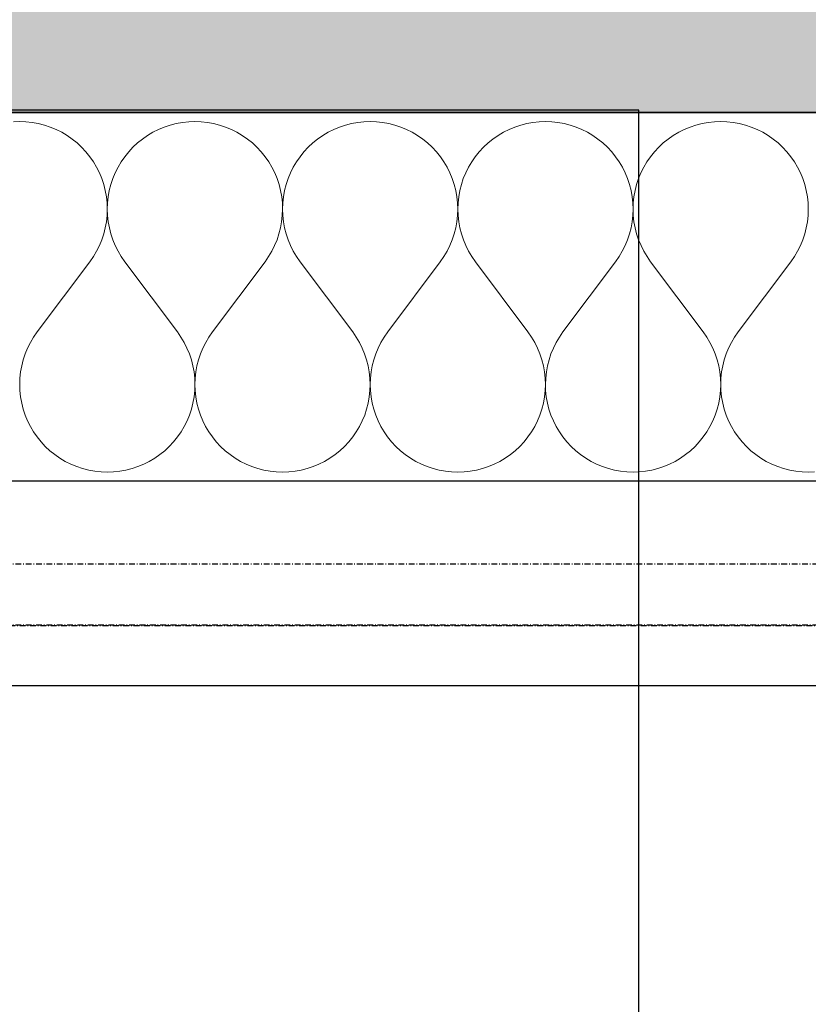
# Model space of a CAD drawing. Header units: millimetres. Extents: x -28761 to 4793, y -4271 to 20239.
# Tile 49 of 256: x -16838 to -16495, y -38 to 390. Entities that reach past the tile are written whole.
import ezdxf

# ---------------------------------------------------------------- set-up
doc = ezdxf.new("R2010")
doc.units = ezdxf.units.MM
doc.header["$MEASUREMENT"] = 0
doc.linetypes.add('Wipeout_Contour', pattern=[1000, 0, -1000])
doc.linetypes.add('Čerchovaná M', pattern=[4.5, 2.5, -0.85, 0.3, -0.85])
for name, color, linetype in [('5._POHLED ZÁPADNÍ_1_Konstrukce - nenosné', 7, 'Continuous'), ('5._POHLED ZÁPADNÍ_1_Konstrukce - nosné', 7, 'Continuous'), ('5._POHLED ZÁPADNÍ_1_Nové_Konstrukce - nosné', 7, 'Continuous'), ('5._POHLED ZÁPADNÍ_1_Nové_Výplně – Řezové', 7, 'Continuous'), ('5._POHLED ZÁPADNÍ_1_TZB - elektroinstalace', 7, 'Continuous'), ('5._POHLED ZÁPADNÍ_1_Výplně – Řezové', 7, 'Continuous')]:
    doc.layers.add(name, color=color, linetype=linetype)

# ---------------------------------------------------------------- blocks, each defined once
blk = doc.blocks.new('*X2', base_point=(-30186.65, -6515.26))
at = {"layer": '5._POHLED ZÁPADNÍ_1_Nové_Výplně – Řezové', "color": 21, "linetype": 'Continuous', "lineweight": 20, "true_color": 0xffaaaa}
for p, q in [((-16838.1, 345.92), (-16840.81, 345.82)), ((-16835.38, 345.82), (-16838.1, 345.92)), ((-16832.67, 345.53), (-16835.38, 345.82)), ((-16829.99, 345.05), (-16832.67, 345.53)), ((-16827.36, 344.37), (-16829.99, 345.05)), ((-16824.78, 343.51), (-16827.36, 344.37)), ((-16822.26, 342.47), (-16824.78, 343.51)), ((-16819.83, 341.25), (-16822.26, 342.47)), ((-16777.74, 342.47), (-16780.17, 341.25)), ((-16775.22, 343.51), (-16777.74, 342.47)), ((-16772.64, 344.37), (-16775.22, 343.51)), ((-16770.01, 345.05), (-16772.64, 344.37)), ((-16767.33, 345.53), (-16770.01, 345.05)), ((-16764.62, 345.82), (-16767.33, 345.53)), ((-16761.9, 345.92), (-16764.62, 345.82)), ((-16759.19, 345.82), (-16761.9, 345.92)), ((-16756.48, 345.53), (-16759.19, 345.82)), ((-16753.8, 345.05), (-16756.48, 345.53)), ((-16751.17, 344.37), (-16753.8, 345.05)), ((-16748.59, 343.51), (-16751.17, 344.37)), ((-16746.07, 342.47), (-16748.59, 343.51)), ((-16743.64, 341.25), (-16746.07, 342.47)), ((-16701.55, 342.47), (-16703.98, 341.25)), ((-16699.03, 343.51), (-16701.55, 342.47)), ((-16696.45, 344.37), (-16699.03, 343.51)), ((-16693.82, 345.05), (-16696.45, 344.37)), ((-16691.14, 345.53), (-16693.82, 345.05)), ((-16688.43, 345.82), (-16691.14, 345.53)), ((-16685.71, 345.92), (-16688.43, 345.82)), ((-16683, 345.82), (-16685.71, 345.92)), ((-16680.29, 345.53), (-16683, 345.82)), ((-16677.61, 345.05), (-16680.29, 345.53)), ((-16674.98, 344.37), (-16677.61, 345.05)), ((-16672.4, 343.51), (-16674.98, 344.37)), ((-16669.88, 342.47), (-16672.4, 343.51)), ((-16667.45, 341.25), (-16669.88, 342.47)), ((-16625.36, 342.47), (-16627.79, 341.25)), ((-16622.84, 343.51), (-16625.36, 342.47)), ((-16620.26, 344.37), (-16622.84, 343.51)), ((-16617.62, 345.05), (-16620.26, 344.37)), ((-16614.95, 345.53), (-16617.62, 345.05)), ((-16612.24, 345.82), (-16614.95, 345.53)), ((-16609.52, 345.92), (-16612.24, 345.82)), ((-16606.81, 345.82), (-16609.52, 345.92)), ((-16604.1, 345.53), (-16606.81, 345.82)), ((-16601.42, 345.05), (-16604.1, 345.53)), ((-16598.79, 344.37), (-16601.42, 345.05)), ((-16596.21, 343.51), (-16598.79, 344.37)), ((-16593.69, 342.47), (-16596.21, 343.51)), ((-16591.26, 341.25), (-16593.69, 342.47)), ((-16549.16, 342.47), (-16551.6, 341.25)), ((-16546.65, 343.51), (-16549.16, 342.47)), ((-16544.07, 344.37), (-16546.65, 343.51)), ((-16541.43, 345.05), (-16544.07, 344.37)), ((-16538.76, 345.53), (-16541.43, 345.05)), ((-16536.05, 345.82), (-16538.76, 345.53)), ((-16533.33, 345.92), (-16536.05, 345.82)), ((-16530.61, 345.82), (-16533.33, 345.92)), ((-16527.91, 345.53), (-16530.61, 345.82)), ((-16525.23, 345.05), (-16527.91, 345.53)), ((-16522.6, 344.37), (-16525.23, 345.05)), ((-16520.02, 343.51), (-16522.6, 344.37)), ((-16517.5, 342.47), (-16520.02, 343.51)), ((-16515.07, 341.25), (-16517.5, 342.47)), ((-16817.49, 339.86), (-16819.83, 341.25)), ((-16815.26, 338.31), (-16817.49, 339.86)), ((-16813.14, 336.6), (-16815.26, 338.31)), ((-16784.74, 338.31), (-16786.86, 336.6)), ((-16782.51, 339.86), (-16784.74, 338.31)), ((-16780.17, 341.25), (-16782.51, 339.86)), ((-16741.3, 339.86), (-16743.64, 341.25)), ((-16739.07, 338.31), (-16741.3, 339.86)), ((-16736.95, 336.6), (-16739.07, 338.31)), ((-16708.55, 338.31), (-16710.67, 336.6)), ((-16706.32, 339.86), (-16708.55, 338.31)), ((-16703.98, 341.25), (-16706.32, 339.86)), ((-16665.11, 339.86), (-16667.45, 341.25)), ((-16662.88, 338.31), (-16665.11, 339.86)), ((-16660.76, 336.6), (-16662.88, 338.31)), ((-16632.36, 338.31), (-16634.48, 336.6)), ((-16630.13, 339.86), (-16632.36, 338.31)), ((-16627.79, 341.25), (-16630.13, 339.86)), ((-16588.92, 339.86), (-16591.26, 341.25)), ((-16586.69, 338.31), (-16588.92, 339.86)), ((-16584.57, 336.6), (-16586.69, 338.31)), ((-16556.17, 338.31), (-16558.29, 336.6)), ((-16553.94, 339.86), (-16556.17, 338.31)), ((-16551.6, 341.25), (-16553.94, 339.86)), ((-16512.73, 339.86), (-16515.07, 341.25)), ((-16510.5, 338.31), (-16512.73, 339.86)), ((-16508.38, 336.6), (-16510.5, 338.31)), ((-16811.15, 334.75), (-16813.14, 336.6)), ((-16809.3, 332.76), (-16811.15, 334.75)), ((-16788.85, 334.75), (-16790.7, 332.76)), ((-16786.86, 336.6), (-16788.85, 334.75)), ((-16734.96, 334.75), (-16736.95, 336.6)), ((-16733.11, 332.76), (-16734.96, 334.75)), ((-16712.66, 334.75), (-16714.51, 332.76)), ((-16710.67, 336.6), (-16712.66, 334.75)), ((-16658.77, 334.75), (-16660.76, 336.6)), ((-16656.92, 332.76), (-16658.77, 334.75)), ((-16636.47, 334.75), (-16638.32, 332.76)), ((-16634.48, 336.6), (-16636.47, 334.75)), ((-16582.58, 334.75), (-16584.57, 336.6)), ((-16580.72, 332.76), (-16582.58, 334.75)), ((-16560.28, 334.75), (-16562.13, 332.76)), ((-16558.29, 336.6), (-16560.28, 334.75)), ((-16506.39, 334.75), (-16508.38, 336.6)), ((-16504.53, 332.76), (-16506.39, 334.75)), ((-16807.59, 330.64), (-16809.3, 332.76)), ((-16806.04, 328.4), (-16807.59, 330.64)), ((-16792.41, 330.64), (-16793.96, 328.4)), ((-16790.7, 332.76), (-16792.41, 330.64)), ((-16731.4, 330.64), (-16733.11, 332.76)), ((-16729.85, 328.4), (-16731.4, 330.64)), ((-16716.22, 330.64), (-16717.77, 328.4)), ((-16714.51, 332.76), (-16716.22, 330.64)), ((-16655.21, 330.64), (-16656.92, 332.76)), ((-16653.66, 328.4), (-16655.21, 330.64)), ((-16640.03, 330.64), (-16641.58, 328.4)), ((-16638.32, 332.76), (-16640.03, 330.64)), ((-16579.02, 330.64), (-16580.72, 332.76)), ((-16577.47, 328.4), (-16579.02, 330.64)), ((-16563.84, 330.64), (-16565.39, 328.4)), ((-16562.13, 332.76), (-16563.84, 330.64)), ((-16502.83, 330.64), (-16504.53, 332.76)), ((-16501.28, 328.4), (-16502.83, 330.64)), ((-16804.65, 326.06), (-16806.04, 328.4)), ((-16803.44, 323.63), (-16804.65, 326.06)), ((-16795.35, 326.06), (-16796.56, 323.63)), ((-16793.96, 328.4), (-16795.35, 326.06)), ((-16728.46, 326.06), (-16729.85, 328.4)), ((-16727.24, 323.63), (-16728.46, 326.06)), ((-16719.16, 326.06), (-16720.37, 323.63)), ((-16717.77, 328.4), (-16719.16, 326.06)), ((-16652.27, 326.06), (-16653.66, 328.4)), ((-16651.05, 323.63), (-16652.27, 326.06)), ((-16642.97, 326.06), (-16644.18, 323.63)), ((-16641.58, 328.4), (-16642.97, 326.06)), ((-16576.08, 326.06), (-16577.47, 328.4)), ((-16574.86, 323.63), (-16576.08, 326.06)), ((-16566.78, 326.06), (-16567.99, 323.63)), ((-16565.39, 328.4), (-16566.78, 326.06)), ((-16499.89, 326.06), (-16501.28, 328.4)), ((-16498.67, 323.63), (-16499.89, 326.06)), ((-16802.4, 321.12), (-16803.44, 323.63)), ((-16801.54, 318.53), (-16802.4, 321.12)), ((-16797.6, 321.12), (-16798.46, 318.53)), ((-16796.56, 323.63), (-16797.6, 321.12)), ((-16726.2, 321.12), (-16727.24, 323.63)), ((-16725.35, 318.53), (-16726.2, 321.12)), ((-16721.41, 321.12), (-16722.27, 318.53)), ((-16720.37, 323.63), (-16721.41, 321.12)), ((-16650.01, 321.12), (-16651.05, 323.63)), ((-16649.16, 318.53), (-16650.01, 321.12)), ((-16645.22, 321.12), (-16646.08, 318.53)), ((-16644.18, 323.63), (-16645.22, 321.12)), ((-16573.82, 321.12), (-16574.86, 323.63)), ((-16572.97, 318.53), (-16573.82, 321.12)), ((-16569.03, 321.12), (-16569.89, 318.53)), ((-16567.99, 323.63), (-16569.03, 321.12)), ((-16497.63, 321.12), (-16498.67, 323.63)), ((-16496.78, 318.53), (-16497.63, 321.12)), ((-16800.87, 315.9), (-16801.54, 318.53)), ((-16798.46, 318.53), (-16799.13, 315.9)), ((-16724.68, 315.9), (-16725.35, 318.53)), ((-16722.27, 318.53), (-16722.94, 315.9)), ((-16648.49, 315.9), (-16649.16, 318.53)), ((-16646.08, 318.53), (-16646.75, 315.9)), ((-16572.29, 315.9), (-16572.97, 318.53)), ((-16569.89, 318.53), (-16570.56, 315.9)), ((-16496.1, 315.9), (-16496.78, 318.53)), ((-16800.38, 313.22), (-16800.87, 315.9)), ((-16800.1, 310.52), (-16800.38, 313.22)), ((-16799.62, 313.22), (-16799.9, 310.52)), ((-16799.13, 315.9), (-16799.62, 313.22)), ((-16724.19, 313.22), (-16724.68, 315.9)), ((-16723.9, 310.52), (-16724.19, 313.22)), ((-16723.42, 313.22), (-16723.71, 310.52)), ((-16722.94, 315.9), (-16723.42, 313.22)), ((-16648, 313.22), (-16648.49, 315.9)), ((-16647.71, 310.52), (-16648, 313.22)), ((-16647.23, 313.22), (-16647.52, 310.52)), ((-16646.75, 315.9), (-16647.23, 313.22)), ((-16571.81, 313.22), (-16572.29, 315.9)), ((-16571.52, 310.52), (-16571.81, 313.22)), ((-16571.04, 313.22), (-16571.33, 310.52)), ((-16570.56, 315.9), (-16571.04, 313.22)), ((-16495.62, 313.22), (-16496.1, 315.9)), ((-16495.33, 310.52), (-16495.62, 313.22)), ((-16800, 307.8), (-16800.1, 310.52)), ((-16799.9, 310.52), (-16800, 307.8)), ((-16723.81, 307.8), (-16723.9, 310.52)), ((-16723.71, 310.52), (-16723.81, 307.8)), ((-16647.62, 307.8), (-16647.71, 310.52)), ((-16647.52, 310.52), (-16647.62, 307.8)), ((-16571.43, 307.8), (-16571.52, 310.52)), ((-16571.33, 310.52), (-16571.43, 307.8)), ((-16495.24, 307.8), (-16495.33, 310.52)), ((-16800.39, 302.37), (-16800.1, 305.08)), ((-16800.1, 305.08), (-16800, 307.8)), ((-16800, 307.8), (-16799.9, 305.08)), ((-16799.9, 305.08), (-16799.61, 302.37)), ((-16724.2, 302.37), (-16723.91, 305.08)), ((-16723.91, 305.08), (-16723.81, 307.8)), ((-16723.81, 307.8), (-16723.71, 305.08)), ((-16723.71, 305.08), (-16723.42, 302.37)), ((-16648.01, 302.37), (-16647.72, 305.08)), ((-16647.72, 305.08), (-16647.62, 307.8)), ((-16647.62, 307.8), (-16647.52, 305.08)), ((-16647.52, 305.08), (-16647.23, 302.37)), ((-16571.82, 302.37), (-16571.53, 305.08)), ((-16571.53, 305.08), (-16571.43, 307.8)), ((-16571.43, 307.8), (-16571.33, 305.08)), ((-16571.33, 305.08), (-16571.04, 302.37)), ((-16495.63, 302.37), (-16495.34, 305.08)), ((-16495.34, 305.08), (-16495.24, 307.8)), ((-16801.55, 297.06), (-16800.88, 299.7)), ((-16800.88, 299.7), (-16800.39, 302.37)), ((-16799.61, 302.37), (-16799.12, 299.7)), ((-16799.12, 299.7), (-16798.45, 297.06)), ((-16725.36, 297.06), (-16724.69, 299.7)), ((-16724.69, 299.7), (-16724.2, 302.37)), ((-16723.42, 302.37), (-16722.93, 299.7)), ((-16722.93, 299.7), (-16722.26, 297.06)), ((-16649.17, 297.06), (-16648.5, 299.7)), ((-16648.5, 299.7), (-16648.01, 302.37)), ((-16647.23, 302.37), (-16646.74, 299.7)), ((-16646.74, 299.7), (-16646.07, 297.06)), ((-16572.98, 297.06), (-16572.31, 299.7)), ((-16572.31, 299.7), (-16571.82, 302.37)), ((-16571.04, 302.37), (-16570.55, 299.7)), ((-16570.55, 299.7), (-16569.88, 297.06)), ((-16496.79, 297.06), (-16496.11, 299.7)), ((-16496.11, 299.7), (-16495.63, 302.37)), ((-16802.41, 294.48), (-16801.55, 297.06)), ((-16798.45, 297.06), (-16797.59, 294.48)), ((-16726.22, 294.48), (-16725.36, 297.06)), ((-16722.26, 297.06), (-16721.4, 294.48)), ((-16650.03, 294.48), (-16649.17, 297.06)), ((-16646.07, 297.06), (-16645.21, 294.48)), ((-16573.84, 294.48), (-16572.98, 297.06)), ((-16569.88, 297.06), (-16569.02, 294.48)), ((-16497.65, 294.48), (-16496.79, 297.06)), ((-16804.68, 289.54), (-16803.46, 291.97)), ((-16803.46, 291.97), (-16802.41, 294.48)), ((-16797.59, 294.48), (-16796.54, 291.97)), ((-16796.54, 291.97), (-16795.32, 289.54)), ((-16728.48, 289.54), (-16727.27, 291.97)), ((-16727.27, 291.97), (-16726.22, 294.48)), ((-16721.4, 294.48), (-16720.35, 291.97)), ((-16720.35, 291.97), (-16719.13, 289.54)), ((-16652.29, 289.54), (-16651.07, 291.97)), ((-16651.07, 291.97), (-16650.03, 294.48)), ((-16645.21, 294.48), (-16644.16, 291.97)), ((-16644.16, 291.97), (-16642.94, 289.54)), ((-16576.1, 289.54), (-16574.88, 291.97)), ((-16574.88, 291.97), (-16573.84, 294.48)), ((-16569.02, 294.48), (-16567.97, 291.97)), ((-16567.97, 291.97), (-16566.75, 289.54)), ((-16499.91, 289.54), (-16498.69, 291.97)), ((-16498.69, 291.97), (-16497.65, 294.48)), ((-16807.62, 284.96), (-16806.07, 287.2)), ((-16806.07, 287.2), (-16804.68, 289.54)), ((-16795.32, 289.54), (-16793.93, 287.2)), ((-16793.93, 287.2), (-16792.38, 284.96)), ((-16731.43, 284.96), (-16729.88, 287.2)), ((-16729.88, 287.2), (-16728.48, 289.54)), ((-16719.13, 289.54), (-16717.74, 287.2)), ((-16717.74, 287.2), (-16716.19, 284.96)), ((-16655.24, 284.96), (-16653.68, 287.2)), ((-16653.68, 287.2), (-16652.29, 289.54)), ((-16642.94, 289.54), (-16641.55, 287.2)), ((-16641.55, 287.2), (-16640, 284.96)), ((-16579.05, 284.96), (-16577.49, 287.2)), ((-16577.49, 287.2), (-16576.1, 289.54)), ((-16566.75, 289.54), (-16565.36, 287.2)), ((-16565.36, 287.2), (-16563.81, 284.96)), ((-16502.86, 284.96), (-16501.3, 287.2)), ((-16501.3, 287.2), (-16499.91, 289.54)), ((-16830.48, 254.49), (-16807.62, 284.96)), ((-16769.52, 254.49), (-16792.38, 284.96)), ((-16754.29, 254.49), (-16731.43, 284.96)), ((-16693.33, 254.49), (-16716.19, 284.96)), ((-16678.1, 254.49), (-16655.24, 284.96)), ((-16617.14, 254.49), (-16640, 284.96)), ((-16601.9, 254.49), (-16579.05, 284.96)), ((-16540.95, 254.49), (-16563.81, 284.96)), ((-16525.71, 254.49), (-16502.86, 284.96)), ((-16830.48, 254.49), (-16832.03, 252.25)), ((-16767.97, 252.25), (-16769.52, 254.49)), ((-16754.29, 254.49), (-16755.84, 252.25)), ((-16691.78, 252.25), (-16693.33, 254.49)), ((-16678.1, 254.49), (-16679.65, 252.25)), ((-16615.59, 252.25), (-16617.14, 254.49)), ((-16601.9, 254.49), (-16603.46, 252.25)), ((-16539.4, 252.25), (-16540.95, 254.49)), ((-16525.71, 254.49), (-16527.27, 252.25)), ((-16833.42, 249.92), (-16834.64, 247.48)), ((-16832.03, 252.25), (-16833.42, 249.92)), ((-16766.58, 249.92), (-16767.97, 252.25)), ((-16765.36, 247.48), (-16766.58, 249.92)), ((-16757.23, 249.92), (-16758.45, 247.48)), ((-16755.84, 252.25), (-16757.23, 249.92)), ((-16690.39, 249.92), (-16691.78, 252.25)), ((-16689.17, 247.48), (-16690.39, 249.92)), ((-16681.04, 249.92), (-16682.26, 247.48)), ((-16679.65, 252.25), (-16681.04, 249.92)), ((-16614.2, 249.92), (-16615.59, 252.25)), ((-16612.98, 247.48), (-16614.2, 249.92)), ((-16604.85, 249.92), (-16606.07, 247.48)), ((-16603.46, 252.25), (-16604.85, 249.92)), ((-16538.01, 249.92), (-16539.4, 252.25)), ((-16536.79, 247.48), (-16538.01, 249.92)), ((-16528.66, 249.92), (-16529.88, 247.48)), ((-16527.27, 252.25), (-16528.66, 249.92)), ((-16835.68, 244.97), (-16836.54, 242.39)), ((-16834.64, 247.48), (-16835.68, 244.97)), ((-16764.32, 244.97), (-16765.36, 247.48)), ((-16763.46, 242.39), (-16764.32, 244.97)), ((-16759.49, 244.97), (-16760.35, 242.39)), ((-16758.45, 247.48), (-16759.49, 244.97)), ((-16688.13, 244.97), (-16689.17, 247.48)), ((-16687.27, 242.39), (-16688.13, 244.97)), ((-16683.3, 244.97), (-16684.16, 242.39)), ((-16682.26, 247.48), (-16683.3, 244.97)), ((-16611.94, 244.97), (-16612.98, 247.48)), ((-16611.08, 242.39), (-16611.94, 244.97)), ((-16607.11, 244.97), (-16607.97, 242.39)), ((-16606.07, 247.48), (-16607.11, 244.97)), ((-16535.75, 244.97), (-16536.79, 247.48)), ((-16534.88, 242.39), (-16535.75, 244.97)), ((-16530.92, 244.97), (-16531.78, 242.39)), ((-16529.88, 247.48), (-16530.92, 244.97)), ((-16837.22, 239.76), (-16837.7, 237.08)), ((-16836.54, 242.39), (-16837.22, 239.76)), ((-16762.78, 239.76), (-16763.46, 242.39)), ((-16762.3, 237.08), (-16762.78, 239.76)), ((-16761.03, 239.76), (-16761.51, 237.08)), ((-16760.35, 242.39), (-16761.03, 239.76)), ((-16686.59, 239.76), (-16687.27, 242.39)), ((-16686.11, 237.08), (-16686.59, 239.76)), ((-16684.84, 239.76), (-16685.32, 237.08)), ((-16684.16, 242.39), (-16684.84, 239.76)), ((-16610.4, 239.76), (-16611.08, 242.39)), ((-16609.92, 237.08), (-16610.4, 239.76)), ((-16608.65, 239.76), (-16609.13, 237.08)), ((-16607.97, 242.39), (-16608.65, 239.76)), ((-16534.21, 239.76), (-16534.88, 242.39)), ((-16533.72, 237.08), (-16534.21, 239.76)), ((-16532.46, 239.76), (-16532.94, 237.08)), ((-16531.78, 242.39), (-16532.46, 239.76)), ((-16837.7, 237.08), (-16838, 234.37)), ((-16762, 234.37), (-16762.3, 237.08)), ((-16761.51, 237.08), (-16761.81, 234.37)), ((-16685.81, 234.37), (-16686.11, 237.08)), ((-16685.32, 237.08), (-16685.62, 234.37)), ((-16609.62, 234.37), (-16609.92, 237.08)), ((-16609.13, 237.08), (-16609.42, 234.37)), ((-16533.43, 234.37), (-16533.72, 237.08)), ((-16532.94, 237.08), (-16533.23, 234.37)), ((-16838, 234.37), (-16838.1, 231.66)), ((-16838.1, 231.66), (-16838, 228.94)), ((-16761.9, 231.66), (-16762, 234.37)), ((-16762, 228.94), (-16761.9, 231.66)), ((-16761.81, 234.37), (-16761.9, 231.66)), ((-16761.9, 231.66), (-16761.81, 228.94)), ((-16685.71, 231.66), (-16685.81, 234.37)), ((-16685.81, 228.94), (-16685.71, 231.66)), ((-16685.62, 234.37), (-16685.71, 231.66)), ((-16685.71, 231.66), (-16685.62, 228.94)), ((-16609.52, 231.66), (-16609.62, 234.37)), ((-16609.62, 228.94), (-16609.52, 231.66)), ((-16609.42, 234.37), (-16609.52, 231.66)), ((-16609.52, 231.66), (-16609.43, 228.94)), ((-16533.33, 231.66), (-16533.43, 234.37)), ((-16533.43, 228.94), (-16533.33, 231.66)), ((-16533.23, 234.37), (-16533.33, 231.66)), ((-16533.33, 231.66), (-16533.24, 228.94)), ((-16838, 228.94), (-16837.71, 226.23)), ((-16762.29, 226.23), (-16762, 228.94)), ((-16761.81, 228.94), (-16761.52, 226.23)), ((-16686.1, 226.23), (-16685.81, 228.94)), ((-16685.62, 228.94), (-16685.33, 226.23)), ((-16609.91, 226.23), (-16609.62, 228.94)), ((-16609.43, 228.94), (-16609.14, 226.23)), ((-16533.72, 226.23), (-16533.43, 228.94)), ((-16533.24, 228.94), (-16532.95, 226.23)), ((-16837.71, 226.23), (-16837.23, 223.55)), ((-16837.23, 223.55), (-16836.56, 220.92)), ((-16763.44, 220.92), (-16762.77, 223.55)), ((-16762.77, 223.55), (-16762.29, 226.23)), ((-16761.52, 226.23), (-16761.04, 223.55)), ((-16761.04, 223.55), (-16760.37, 220.92)), ((-16687.25, 220.92), (-16686.58, 223.55)), ((-16686.58, 223.55), (-16686.1, 226.23)), ((-16685.33, 226.23), (-16684.85, 223.55)), ((-16684.85, 223.55), (-16684.18, 220.92)), ((-16611.06, 220.92), (-16610.39, 223.55)), ((-16610.39, 223.55), (-16609.91, 226.23)), ((-16609.14, 226.23), (-16608.66, 223.55)), ((-16608.66, 223.55), (-16607.99, 220.92)), ((-16534.87, 220.92), (-16534.2, 223.55)), ((-16534.2, 223.55), (-16533.72, 226.23)), ((-16532.95, 226.23), (-16532.47, 223.55)), ((-16532.47, 223.55), (-16531.8, 220.92)), ((-16836.56, 220.92), (-16835.7, 218.34)), ((-16835.7, 218.34), (-16834.66, 215.82)), ((-16765.34, 215.82), (-16764.3, 218.34)), ((-16764.3, 218.34), (-16763.44, 220.92)), ((-16760.37, 220.92), (-16759.51, 218.34)), ((-16759.51, 218.34), (-16758.47, 215.82)), ((-16689.15, 215.82), (-16688.11, 218.34)), ((-16688.11, 218.34), (-16687.25, 220.92)), ((-16684.18, 220.92), (-16683.32, 218.34)), ((-16683.32, 218.34), (-16682.28, 215.82)), ((-16612.96, 215.82), (-16611.92, 218.34)), ((-16611.92, 218.34), (-16611.06, 220.92)), ((-16607.99, 220.92), (-16607.13, 218.34)), ((-16607.13, 218.34), (-16606.09, 215.82)), ((-16536.77, 215.82), (-16535.73, 218.34)), ((-16535.73, 218.34), (-16534.87, 220.92)), ((-16531.8, 220.92), (-16530.94, 218.34)), ((-16530.94, 218.34), (-16529.9, 215.82)), ((-16834.66, 215.82), (-16833.44, 213.39)), ((-16766.56, 213.39), (-16765.34, 215.82)), ((-16758.47, 215.82), (-16757.25, 213.39)), ((-16690.37, 213.39), (-16689.15, 215.82)), ((-16682.28, 215.82), (-16681.06, 213.39)), ((-16614.18, 213.39), (-16612.96, 215.82)), ((-16606.09, 215.82), (-16604.87, 213.39)), ((-16537.99, 213.39), (-16536.77, 215.82)), ((-16529.9, 215.82), (-16528.68, 213.39)), ((-16833.44, 213.39), (-16832.06, 211.05)), ((-16832.06, 211.05), (-16830.51, 208.81)), ((-16769.49, 208.81), (-16767.94, 211.05)), ((-16767.94, 211.05), (-16766.56, 213.39)), ((-16757.25, 213.39), (-16755.87, 211.05)), ((-16755.87, 211.05), (-16754.31, 208.81)), ((-16693.3, 208.81), (-16691.75, 211.05)), ((-16691.75, 211.05), (-16690.37, 213.39)), ((-16681.06, 213.39), (-16679.68, 211.05)), ((-16679.68, 211.05), (-16678.12, 208.81)), ((-16617.11, 208.81), (-16615.56, 211.05)), ((-16615.56, 211.05), (-16614.18, 213.39)), ((-16604.87, 213.39), (-16603.48, 211.05)), ((-16603.48, 211.05), (-16601.93, 208.81)), ((-16540.92, 208.81), (-16539.37, 211.05)), ((-16539.37, 211.05), (-16537.99, 213.39)), ((-16528.68, 213.39), (-16527.29, 211.05)), ((-16527.29, 211.05), (-16525.74, 208.81)), ((-16830.51, 208.81), (-16828.8, 206.69)), ((-16828.8, 206.69), (-16826.95, 204.7)), ((-16773.05, 204.7), (-16771.2, 206.69)), ((-16771.2, 206.69), (-16769.49, 208.81)), ((-16754.31, 208.81), (-16752.61, 206.69)), ((-16752.61, 206.69), (-16750.76, 204.7)), ((-16696.86, 204.7), (-16695.01, 206.69)), ((-16695.01, 206.69), (-16693.3, 208.81)), ((-16678.12, 208.81), (-16676.42, 206.69)), ((-16676.42, 206.69), (-16674.57, 204.7)), ((-16620.67, 204.7), (-16618.82, 206.69)), ((-16618.82, 206.69), (-16617.11, 208.81)), ((-16601.93, 208.81), (-16600.23, 206.69)), ((-16600.23, 206.69), (-16598.37, 204.7)), ((-16544.48, 204.7), (-16542.63, 206.69)), ((-16542.63, 206.69), (-16540.92, 208.81)), ((-16525.74, 208.81), (-16524.04, 206.69)), ((-16524.04, 206.69), (-16522.18, 204.7)), ((-16826.95, 204.7), (-16824.96, 202.85)), ((-16824.96, 202.85), (-16822.84, 201.14)), ((-16822.84, 201.14), (-16820.6, 199.59)), ((-16779.4, 199.59), (-16777.16, 201.14)), ((-16777.16, 201.14), (-16775.04, 202.85)), ((-16775.04, 202.85), (-16773.05, 204.7)), ((-16750.76, 204.7), (-16748.76, 202.85)), ((-16748.76, 202.85), (-16746.65, 201.14)), ((-16746.65, 201.14), (-16744.41, 199.59)), ((-16703.21, 199.59), (-16700.97, 201.14)), ((-16700.97, 201.14), (-16698.85, 202.85)), ((-16698.85, 202.85), (-16696.86, 204.7)), ((-16674.57, 204.7), (-16672.57, 202.85)), ((-16672.57, 202.85), (-16670.46, 201.14)), ((-16670.46, 201.14), (-16668.22, 199.59)), ((-16627.02, 199.59), (-16624.78, 201.14)), ((-16624.78, 201.14), (-16622.66, 202.85)), ((-16622.66, 202.85), (-16620.67, 204.7)), ((-16598.37, 204.7), (-16596.38, 202.85)), ((-16596.38, 202.85), (-16594.27, 201.14)), ((-16594.27, 201.14), (-16592.03, 199.59)), ((-16550.83, 199.59), (-16548.59, 201.14)), ((-16548.59, 201.14), (-16546.47, 202.85)), ((-16546.47, 202.85), (-16544.48, 204.7)), ((-16522.18, 204.7), (-16520.19, 202.85)), ((-16520.19, 202.85), (-16518.08, 201.14)), ((-16518.08, 201.14), (-16515.84, 199.59)), ((-16820.6, 199.59), (-16818.26, 198.2)), ((-16818.26, 198.2), (-16815.83, 196.98)), ((-16815.83, 196.98), (-16813.32, 195.94)), ((-16786.68, 195.94), (-16784.17, 196.98)), ((-16784.17, 196.98), (-16781.74, 198.2)), ((-16781.74, 198.2), (-16779.4, 199.59)), ((-16744.41, 199.59), (-16742.07, 198.2)), ((-16742.07, 198.2), (-16739.64, 196.98)), ((-16739.64, 196.98), (-16737.13, 195.94)), ((-16710.49, 195.94), (-16707.98, 196.98)), ((-16707.98, 196.98), (-16705.55, 198.2)), ((-16705.55, 198.2), (-16703.21, 199.59)), ((-16668.22, 199.59), (-16665.88, 198.2)), ((-16665.88, 198.2), (-16663.45, 196.98)), ((-16663.45, 196.98), (-16660.94, 195.94)), ((-16634.3, 195.94), (-16631.79, 196.98)), ((-16631.79, 196.98), (-16629.36, 198.2)), ((-16629.36, 198.2), (-16627.02, 199.59)), ((-16592.03, 199.59), (-16589.69, 198.2)), ((-16589.69, 198.2), (-16587.26, 196.98)), ((-16587.26, 196.98), (-16584.75, 195.94)), ((-16558.11, 195.94), (-16555.6, 196.98)), ((-16555.6, 196.98), (-16553.16, 198.2)), ((-16553.16, 198.2), (-16550.83, 199.59)), ((-16515.84, 199.59), (-16513.5, 198.2)), ((-16513.5, 198.2), (-16511.07, 196.98)), ((-16511.07, 196.98), (-16508.56, 195.94)), ((-16813.32, 195.94), (-16810.74, 195.08)), ((-16810.74, 195.08), (-16808.1, 194.41)), ((-16808.1, 194.41), (-16805.42, 193.92)), ((-16805.42, 193.92), (-16802.72, 193.63)), ((-16802.72, 193.63), (-16800, 193.54)), ((-16800, 193.54), (-16797.28, 193.63)), ((-16797.28, 193.63), (-16794.58, 193.92)), ((-16794.58, 193.92), (-16791.9, 194.41)), ((-16791.9, 194.41), (-16789.26, 195.08)), ((-16789.26, 195.08), (-16786.68, 195.94)), ((-16737.13, 195.94), (-16734.55, 195.08)), ((-16734.55, 195.08), (-16731.91, 194.41)), ((-16731.91, 194.41), (-16729.23, 193.92)), ((-16729.23, 193.92), (-16726.53, 193.63)), ((-16726.53, 193.63), (-16723.81, 193.54)), ((-16723.81, 193.54), (-16721.09, 193.63)), ((-16721.09, 193.63), (-16718.39, 193.92)), ((-16718.39, 193.92), (-16715.71, 194.41)), ((-16715.71, 194.41), (-16713.07, 195.08)), ((-16713.07, 195.08), (-16710.49, 195.94)), ((-16660.94, 195.94), (-16658.36, 195.08)), ((-16658.36, 195.08), (-16655.72, 194.41)), ((-16655.72, 194.41), (-16653.04, 193.92)), ((-16653.04, 193.92), (-16650.34, 193.63)), ((-16650.34, 193.63), (-16647.62, 193.54)), ((-16647.62, 193.54), (-16644.9, 193.63)), ((-16644.9, 193.63), (-16642.2, 193.92)), ((-16642.2, 193.92), (-16639.52, 194.41)), ((-16639.52, 194.41), (-16636.88, 195.08)), ((-16636.88, 195.08), (-16634.3, 195.94)), ((-16584.75, 195.94), (-16582.17, 195.08)), ((-16582.17, 195.08), (-16579.53, 194.41)), ((-16579.53, 194.41), (-16576.85, 193.92)), ((-16576.85, 193.92), (-16574.15, 193.63)), ((-16574.15, 193.63), (-16571.43, 193.54)), ((-16571.43, 193.54), (-16568.71, 193.63)), ((-16568.71, 193.63), (-16566, 193.92)), ((-16566, 193.92), (-16563.33, 194.41)), ((-16563.33, 194.41), (-16560.69, 195.08)), ((-16560.69, 195.08), (-16558.11, 195.94)), ((-16508.56, 195.94), (-16505.98, 195.08)), ((-16505.98, 195.08), (-16503.34, 194.41)), ((-16503.34, 194.41), (-16500.66, 193.92)), ((-16500.66, 193.92), (-16497.96, 193.63)), ((-16497.96, 193.63), (-16495.24, 193.54)), ((-16495.24, 193.54), (-16492.52, 193.63))]:
    blk.add_line(p, q, dxfattribs=at)

msp = doc.modelspace()

# ---------------------------------------------------------------- hatches: boundary and pattern name
at = {"layer": '5._POHLED ZÁPADNÍ_1_Výplně – Řezové', "linetype": 'Continuous', "lineweight": 13}
msp.add_hatch(color=254, dxfattribs=at).paths.add_polyline_path([(-16309.94, 724.73), (-17501.3, 724.73), (-17501.3, 349.73), (-16316.51, 349.73)])

# ---------------------------------------------------------------- linework, layer by layer
at = {"layer": '5._POHLED ZÁPADNÍ_1_Konstrukce - nosné', "color": 7, "linetype": 'Continuous', "lineweight": 50, "flags": 128}
msp.add_lwpolyline([(-17501.3, 349.73), (-16016.46, 349.73)], dxfattribs=at)
at = {"layer": '5._POHLED ZÁPADNÍ_1_Nové_Konstrukce - nosné', "color": 1, "linetype": 'Čerchovaná M', "lineweight": 25}
for p, q in [((-16004.97, 127.04), (-20640.55, 127.04)), ((-16004.97, 126.95), (-20640.55, 126.96))]:
    msp.add_line(p, q, dxfattribs=at)
at = {"layer": '5._POHLED ZÁPADNÍ_1_Nové_Konstrukce - nosné', "color": 1, "linetype": 'Čerchovaná M', "lineweight": 25, "flags": 128}
for points in [[(-16004.97, 153.6), (-20640.55, 153.61)], [(-20640.55, 126.87), (-16004.97, 126.87)]]:
    msp.add_lwpolyline(points, dxfattribs=at)
at = {"layer": '5._POHLED ZÁPADNÍ_1_TZB - elektroinstalace', "color": 92, "linetype": 'Continuous', "lineweight": 25, "true_color": 0x00d700, "flags": 128}
msp.add_lwpolyline([(-15818.94, -149.22), (-16568.94, -149.22), (-16568.94, 100.78), (-15818.94, 100.78)], close=True, dxfattribs=at)

# ---------------------------------------------------------------- next in the draw order: wipeouts: each hides what was drawn before it
at = {"color": 254, "linetype": 'Wipeout_Contour', "lineweight": 0, "ltscale": 84533.980082}
msp.add_wipeout([(-16009.9, 349.73), (-17500.64, 349.73), (-17500.64, 339.73), (-17500.64, 189.73), (-16009.9, 189.73)], dxfattribs=at).dxf.layer = '5._POHLED ZÁPADNÍ_1_Nové_Výplně – Řezové'

# ---------------------------------------------------------------- next in the draw order: linework, layer by layer
at = {"layer": '5._POHLED ZÁPADNÍ_1_Nové_Konstrukce - nosné', "color": 1, "linetype": 'Continuous', "lineweight": 25, "flags": 128}
for points in [[(-16009.9, 349.73), (-17500.64, 349.73)], [(-17500.64, 189.73), (-16009.9, 189.73)]]:
    msp.add_lwpolyline(points, dxfattribs=at)
at = {"layer": '5._POHLED ZÁPADNÍ_1_TZB - elektroinstalace', "color": 92, "linetype": 'Continuous', "lineweight": 25, "true_color": 0x00d700, "flags": 128}
msp.add_lwpolyline([(-17193.94, 100.78), (-16568.94, 100.78), (-16568.94, 350.78), (-17193.94, 350.78)], close=True, dxfattribs=at)

# ---------------------------------------------------------------- next in the draw order: block references
at = {"layer": '5._POHLED ZÁPADNÍ_1_Konstrukce - nenosné', "color": 9, "linetype": 'Continuous', "lineweight": 13}
msp.add_blockref('*X2', (-30186.65, -6515.26), dxfattribs=at)

doc.saveas('drawing.dxf')
